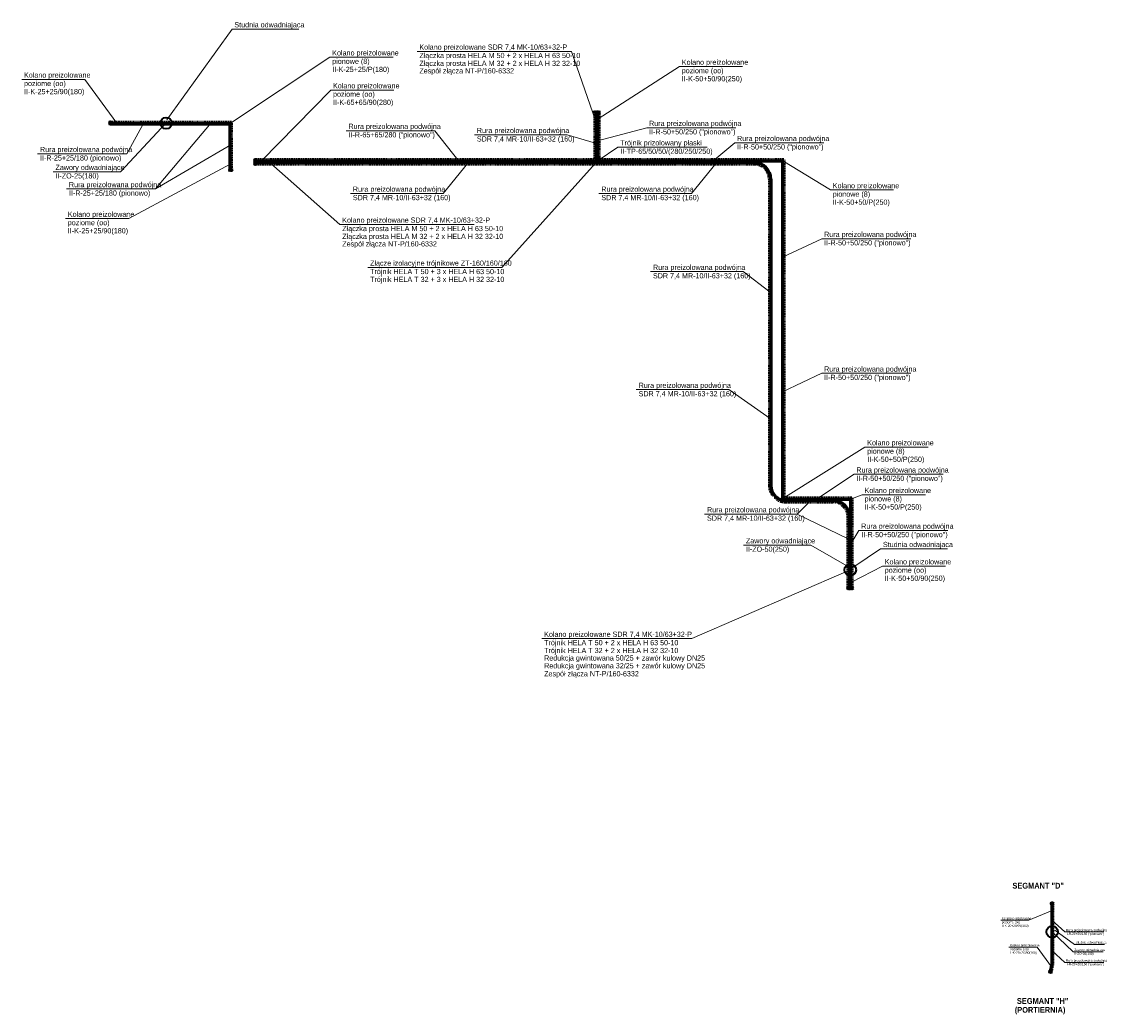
# Model space of a CAD drawing. Header units: millimetres. Extents: x -13172 to 86547, y 20 to 116183.
# Tile 20 of 52: x 43476 to 52841, y 33227 to 41794. Entities that reach past the tile are written whole.
import ezdxf

# ---------------------------------------------------------------- set-up
doc = ezdxf.new("R2010")
doc.units = ezdxf.units.MM
doc.header["$LTSCALE"] = 0.7
doc.linetypes.add('CIEPLA', pattern=[5.7625, 3.175, -2.5875])
for name, color, linetype, lineweight in [('____________co_rury_powrót', 5, 'CIEPLA', 60), ('____________co_rury_zasilanie', 1, 'Continuous', 60), ('____________co_urządzenia', 1, 'Continuous', 30), ('____________cw_rury', 1, 'CIEPLA', 60), ('____________cyrkulacja_rury', 156, 'cyrkulacja', 60), ('____________Tabelka', 7, 'Continuous', 60), ('ETYKIETY_POMIESZCZEN', 7, 'Continuous', 18), ('ETYKIETY_PRZEWODOW', 7, 'Continuous', 18)]:
    doc.layers.add(name, color=color, linetype=linetype, lineweight=lineweight)
doc.styles.add('arial', font='arial.ttf', dxfattribs={"width": 0.9})
doc.styles.add('Ariel', font='arialbd.ttf', dxfattribs={"width": 0.8})
doc.linetypes.add('cyrkulacja', pattern='A,3.18,-3,["S",Standard,S=2,R=90,X=1.3,Y=-0.8],-3', length=9.18)

msp = doc.modelspace()

# ---------------------------------------------------------------- hatches: boundary and pattern name
at = {"layer": '____________co_rury_powrót', "linetype": 'Continuous'}
for points in [[(44236.503, 40925.67, 1), (44244.503, 40925.67, 1)], [(48464.003, 41013.108, 1), (48456.003, 41013.108, 1)], [(45491.643, 40605.061, 1), (45491.643, 40597.061, 1)], [(45286.378, 40508.739, -1), (45286.378, 40516.739, -1)], [(50643.682, 36903.648, 1), (50651.682, 36903.648, 1)], [(52373.341, 34183.67, 1), (52381.341, 34183.67, 1)], [(52363.258, 33588.432, 1), (52363.258, 33596.432, 1)]]:
    msp.add_hatch(color=256, dxfattribs=at).paths.add_polyline_path(points)
at = {"layer": '____________co_rury_zasilanie', "linetype": 'Continuous'}
for points in [[(48452.003, 41013.106, 1), (48444.003, 41013.106, 1)], [(44236.503, 40913.67, 1), (44244.503, 40913.67, 1)], [(45491.645, 40593.061, 1), (45491.645, 40585.061, 1)], [(45274.378, 40508.739, -1), (45274.378, 40516.739, -1)], [(50631.682, 36903.648, 1), (50639.682, 36903.648, 1)], [(52365.341, 34183.67, 1), (52373.341, 34183.67, 1)], [(52355.419, 33590.028, 1), (52355.419, 33598.028, 1)]]:
    msp.add_hatch(color=256, dxfattribs=at).paths.add_polyline_path(points)
at = {"layer": '____________cw_rury', "linetype": 'Continuous'}
for points in [[(48428.003, 41013.106, 1), (48420.003, 41013.106, 1)], [(45491.645, 40569.061, 1), (45491.645, 40561.061, 1)], [(50607.682, 36903.648, 1), (50615.682, 36903.648, 1)]]:
    msp.add_hatch(color=256, dxfattribs=at).paths.add_polyline_path(points)
at = {"layer": '____________cyrkulacja_rury', "linetype": 'Continuous'}
for points in [[(48440.003, 41013.108, 1), (48432.003, 41013.108, 1)], [(45491.643, 40581.061, 1), (45491.643, 40573.061, 1)], [(50619.682, 36903.648, 1), (50627.682, 36903.648, 1)]]:
    msp.add_hatch(color=256, dxfattribs=at).paths.add_polyline_path(points)

# ---------------------------------------------------------------- linework, layer by layer
at = {"layer": '____________co_rury_powrót'}
for p, q in [((48460.003, 41012.586), (48460.003, 40601.061)), ((44240.3, 40925.67), (45286.378, 40925.67)), ((45286.378, 40512.258), (45286.378, 40925.67)), ((50056.269, 40601.061), (45491.254, 40601.061)), ((50056.269, 40601.061), (50056.269, 37685.823)), ((50056.269, 37685.823), (50647.682, 37685.823)), ((50647.682, 36902.67), (50647.682, 37685.823)), ((52377.341, 34183.162), (52377.341, 33661.589)), ((52377.341, 33661.589), (52363.583, 33594.028))]:
    msp.add_line(p, q, dxfattribs=at)
at = {"layer": '____________co_rury_powrót', "linetype": 'Continuous'}
for centre in [(44240.503, 40925.67), (48460.003, 41013.108), (45491.643, 40601.061), (45286.378, 40512.739), (50647.682, 36903.648), (52377.341, 34183.67), (52363.258, 33592.432)]:
    msp.add_circle(centre, 4, dxfattribs=at)
at = {"layer": '____________co_rury_zasilanie'}
for p, q in [((48448.003, 41011.764), (48448.003, 40589.061)), ((44240.439, 40913.67), (45274.378, 40913.67)), ((45274.378, 40512.258), (45274.378, 40913.67)), ((50044.269, 40589.061), (45489.503, 40589.061)), ((50044.269, 40589.061), (50044.269, 37673.823)), ((50044.269, 37673.823), (50635.682, 37673.823)), ((50635.682, 36902.67), (50635.682, 37673.823)), ((52369.341, 34183.352), (52369.341, 33662.395)), ((52369.341, 33662.395), (52355.419, 33594.028))]:
    msp.add_line(p, q, dxfattribs=at)
at = {"layer": '____________co_rury_zasilanie', "linetype": 'Continuous'}
for centre in [(48448.003, 41013.106), (44240.503, 40913.67), (45491.645, 40589.061), (45274.378, 40512.739), (50635.682, 36903.648), (52369.341, 34183.67), (52355.419, 33594.028)]:
    msp.add_circle(centre, 4, dxfattribs=at)
at = {"layer": '____________co_urządzenia', "color": 7, "lineweight": 40}
for centre in [(44723.195, 40918.213), (50630.438, 37062.642), (52373.368, 33939.185)]:
    msp.add_circle(centre, 50, dxfattribs=at)
at = {"layer": '____________cw_rury'}
for p, q in [((48424.003, 41011.764), (48424.003, 40565.061)), ((49801.823, 40565.061), (45489.503, 40565.061)), ((49931.823, 40435.061), (49931.823, 37791.823)), ((50073.823, 37649.823), (50481.682, 37649.823)), ((50611.682, 36902.67), (50611.682, 37519.823))]:
    msp.add_line(p, q, dxfattribs=at)
at = {"layer": '____________cw_rury', "linetype": 'Continuous'}
for centre in [(48424.003, 41013.106), (45491.645, 40565.061), (50611.682, 36903.648)]:
    msp.add_circle(centre, 4, dxfattribs=at)
at = {"layer": '____________cw_rury'}
for centre, radius, start, end in [((49801.823, 40435.061), 130, 0, 90), ((50073.823, 37791.823), 142, 180, 270), ((50481.682, 37519.823), 130, 0, 90)]:
    msp.add_arc(centre, radius, start, end, dxfattribs=at)
at = {"layer": '____________cyrkulacja_rury'}
for p, q in [((48436.003, 41012.586), (48436.003, 40577.061)), ((49801.823, 40577.061), (45491.254, 40577.061)), ((49943.823, 40435.061), (49943.823, 37791.823)), ((50073.823, 37661.823), (50481.682, 37661.823)), ((50623.682, 36902.67), (50623.682, 37519.823))]:
    msp.add_line(p, q, dxfattribs=at)
at = {"layer": '____________cyrkulacja_rury', "linetype": 'Continuous'}
for centre in [(48436.003, 41013.108), (45491.643, 40577.061), (50623.682, 36903.648)]:
    msp.add_circle(centre, 4, dxfattribs=at)
at = {"layer": '____________cyrkulacja_rury'}
for centre, radius, start, end in [((49801.823, 40435.061), 142, 0, 90), ((50073.823, 37791.823), 130, 180, 270), ((50481.682, 37519.823), 142, 0, 90)]:
    msp.add_arc(centre, radius, start, end, dxfattribs=at)
at = {"layer": '____________Tabelka', "lineweight": 0}
for p, q in [((44340.76, 40908.596), (44340.76, 40930.857)), ((44662.568, 40907.07), (44662.568, 40929.331)), ((44782.568, 40907.07), (44782.568, 40929.331)), ((45180.757, 40908.596), (45180.757, 40930.857)), ((45269.304, 40820.05), (45291.565, 40820.05)), ((48464.918, 40655.118), (48442.657, 40655.118)), ((45269.304, 40612.368), (45291.565, 40612.368)), ((45591.296, 40583.987), (45591.296, 40606.248)), ((45691.885, 40559.817), (45691.885, 40582.078)), ((46791.296, 40583.987), (46791.296, 40606.248)), ((47991.296, 40583.987), (47991.296, 40606.248)), ((48393.788, 40583.987), (48393.788, 40606.248)), ((48513.788, 40583.987), (48513.788, 40606.248)), ((49713.788, 40583.987), (49713.788, 40606.248)), ((49950.648, 40583.987), (49950.648, 40606.248)), ((50039.195, 40495.441), (50061.456, 40495.441)), ((50039.195, 39295.441), (50061.456, 39295.441)), ((50039.195, 38095.441), (50061.456, 38095.441)), ((50039.195, 37791.443), (50061.456, 37791.443)), ((50150.002, 37690.787), (50150.002, 37668.526)), ((50553.949, 37690.787), (50553.949, 37668.526)), ((50652.646, 37592.089), (50630.385, 37592.089)), ((50628.552, 37103.478), (50606.291, 37103.478)), ((50652.646, 37123.239), (50630.385, 37123.239)), ((50652.646, 37003.239), (50630.385, 37003.239)), ((52385.448, 33996.344), (52363.187, 33996.344)), ((52363.197, 34083.576), (52383.51, 34083.576)), ((52385.448, 33876.344), (52363.187, 33876.344)), ((52363.197, 33687.777), (52383.51, 33687.777))]:
    msp.add_line(p, q, dxfattribs=at)
at = {"layer": 'ETYKIETY_PRZEWODOW'}
for p, q in [((44730.209, 40946.82), (45292.155, 41730.199)), ((45292.155, 41730.199), (45868.983, 41730.199)), ((46889.214, 41537.568, -12.034), (48222.089, 41537.568, -12.034)), ((48429.879, 40941.999, -12.034), (48222.089, 41537.568, -12.034)), ((45277.826, 40917.306), (46136.89, 41487.58)), ((46136.89, 41487.58), (46682.864, 41487.58)), ((48454.416, 40955.003), (49154.996, 41406.949)), ((49154.996, 41406.949), (49700.97, 41406.949)), ((43475.684, 41296.102), (44021.658, 41296.102)), ((44298.473, 40918.739), (44021.658, 41296.102)), ((45547.499, 40594.023), (46143.759, 41203.722)), ((46143.759, 41203.722), (46689.733, 41203.722)), ((44722.467, 40920.94), (44328.284, 40498.83)), ((44531.085, 40920.951), (44382.692, 40653.552)), ((45112.929, 40920.736), (44632.347, 40350.432)), ((46277.009, 40853.228), (47042.185, 40853.228)), ((47249.037, 40589.061), (47042.185, 40853.228)), ((48442.033, 40913.106), (48466.798, 40913.106)), ((48448.003, 40766.214), (48872.643, 40879.004)), ((48872.643, 40879.004), (49642.004, 40879.004)), ((47385.807, 40817.67), (48185.191, 40817.67)), ((48431.5, 40745.791), (48185.191, 40817.67)), ((49442.506, 40589.061), (49632.492, 40748.768)), ((49632.492, 40748.768), (50401.852, 40748.768)), ((43613.332, 40653.552), (44382.692, 40653.552)), ((45280.259, 40730.505), (44632.347, 40350.432)), ((48452.869, 40597.082), (48624.151, 40711.348)), ((48624.151, 40711.348), (49393.511, 40711.348)), ((45281.407, 40566.859), (44399.7, 40094.914)), ((45626.264, 40571.028), (46223.25, 40044.17)), ((47327.115, 40571.916), (47114.472, 40311.215)), ((48430.16, 40573.13), (47622.494, 39672.986)), ((49472.269, 40571.916), (49259.626, 40311.215)), ((50048.271, 40592.379), (50458.582, 40341.412)), ((43746.486, 40498.83), (44328.284, 40498.83)), ((43862.986, 40350.432), (44632.347, 40350.432)), ((46315.088, 40311.215), (47114.472, 40311.215)), ((48460.243, 40311.215), (49259.626, 40311.215)), ((50458.582, 40341.412), (51004.556, 40341.412)), ((43853.726, 40094.914), (44399.7, 40094.914)), ((46223.25, 40044.17), (47382.104, 40044.17)), ((50044.269, 39761.451), (50384.329, 39921.158)), ((50384.329, 39921.158), (51153.689, 39921.158)), ((46463.64, 39672.986), (47622.494, 39672.986)), ((48906.08, 39636.623), (49705.463, 39636.623)), ((49937.177, 39459.185), (49705.463, 39636.623)), ((50044.269, 38599.396), (50384.329, 38759.103)), ((50384.329, 38759.103), (51153.689, 38759.103)), ((48782.179, 38618.34), (49581.563, 38618.34)), ((49937.592, 38368.827), (49581.563, 38618.34)), ((50049.017, 37679.918), (50756.443, 38122.529)), ((50756.443, 38122.529), (51302.417, 38122.529)), ((50339.975, 37673.823), (50662.388, 37888.261)), ((50662.388, 37888.261), (51431.748, 37888.261)), ((50277.753, 37649.823), (50172.122, 37544.596)), ((50640.171, 37677.097), (50733.287, 37711.131)), ((50733.287, 37711.131), (51279.26, 37711.131)), ((49372.739, 37544.596), (50172.122, 37544.596)), ((50618.679, 37326.438), (50172.122, 37544.596)), ((50635.682, 37288.246), (50704.401, 37402.708)), ((50704.401, 37402.708), (51473.761, 37402.708)), ((49708.434, 37276.629), (50290.232, 37276.629)), ((50641.641, 37075.977), (50290.232, 37276.629)), ((50659.925, 37089.347), (50891.795, 37244.889)), ((50891.795, 37244.889), (51468.624, 37244.889)), ((50641.963, 36956.097), (50907.493, 37095.748)), ((50907.493, 37095.748), (51453.467, 37095.748)), ((50617.197, 37056.886), (49262.215, 36469.952)), ((47966.45, 36469.952), (49262.215, 36469.952)), ((52373.244, 34123.282), (52171.829, 34038.502)), ((51929.174, 34038.502), (52171.829, 34038.502)), ((52369.341, 34039.908), (52483.127, 33937.423)), ((52369.341, 33942.416), (52556.13, 33766.812)), ((52396.465, 33953.255), (52566.74, 33830.783)), ((52483.127, 33937.423), (52820.76, 33937.423)), ((52566.74, 33830.783), (52825.317, 33830.783)), ((52000.295, 33805.991), (52242.95, 33805.991)), ((52369.025, 33637.052), (52242.95, 33805.991)), ((52369.341, 33777.838), (52483.127, 33675.353)), ((52556.13, 33766.812), (52814.707, 33766.812)), ((52483.127, 33675.353), (52820.76, 33675.353))]:
    msp.add_line(p, q, dxfattribs=at)

# ---------------------------------------------------------------- texts
at = {"layer": 'ETYKIETY_POMIESZCZEN', "color": 252, "style": 'Ariel', "width": 0.8}
for s, p in [('SEGMANT "D"', (52030.414, 34311.728)), ('SEGMANT "H"', (52068.941, 33317.055)), ('(PORTIERNIA)', (52050.705, 33240.463))]:
    msp.add_text(s, height=50, dxfattribs=at).set_placement(p)
at = {"layer": 'ETYKIETY_PRZEWODOW', "style": 'arial', "width": 0.9}
for s, height, p in [('Studnia odwadniajaca', 45, (45312.393, 41744.84)), ('Kolano preizolowane SDR 7,4 MK-10/63+32-P', 45, (46909.452, 41552.21, -12.034)), ('Kolano preizolowane', 45, (46157.128, 41502.222)), ('Złączka prosta HELA M 50 + 2 x HELA H 63 50-10', 45, (46909.452, 41479.652, -12.034)), ('pionowe (8)', 45, (46157.128, 41429.664)), ('II-K-25+25/P(180)', 45, (46157.128, 41359.637)), ('Złączka prosta HELA M 32 + 2 x HELA H 32 32-10', 45, (46909.452, 41411.959, -12.034)), ('Zespół złącza NT-P/160-6332', 45, (46909.452, 41347.44, -12.034)), ('poziome (oo)', 45, (49175.234, 41349.032)), ('Kolano preizolowane', 45, (49175.234, 41421.59)), ('Kolano preizolowane', 45, (43495.922, 41310.744)), ('II-K-50+50/90(250)', 45, (49175.234, 41279.006)), ('poziome (oo)', 45, (43495.922, 41238.186)), ('II-K-25+25/90(180)', 45, (43495.922, 41168.159)), ('Kolano preizolowane', 45, (46163.997, 41218.363)), ('poziome (oo)', 45, (46163.997, 41145.805)), ('II-K-65+65/90(280)', 45, (46163.997, 41075.778)), ('Rura preizolowana podwójna', 45, (48892.881, 40893.645)), ('Rura preizolowana podwójna', 45, (46297.247, 40867.869)), ('II-R-65+65/280 ("pionowo")', 45, (46297.247, 40795.311)), ('Rura preizolowana podwójna', 45, (47406.045, 40832.311)), ('II-R-50+50/250 ("pionowo")', 45, (48892.881, 40821.087)), ('SDR 7,4 MR-10/II-63+32 (160)', 45, (47406.045, 40759.753)), ('Trójnik prizolowany płaski', 45, (48644.389, 40725.99)), ('Rura preizolowana podwójna', 45, (49652.73, 40763.409)), ('II-R-50+50/250 ("pionowo")', 45, (49652.73, 40690.851)), ('Rura preizolowana podwójna', 45, (43633.57, 40668.194)), ('II-R-25+25/180 (pionowo)', 45, (43633.57, 40595.636)), ('II-TP-65/50/50/(280/250/250)', 45, (48644.389, 40653.432)), ('Zawory odwadniające', 45, (43766.724, 40513.472)), ('II-ZO-25(180)', 45, (43766.724, 40440.914)), ('Rura preizolowana podwójna', 45, (43883.225, 40365.073)), ('Rura preizolowana podwójna', 45, (46335.327, 40325.856)), ('Rura preizolowana podwójna', 45, (48480.481, 40325.856)), ('Kolano preizolowane', 45, (50478.821, 40356.053)), ('II-R-25+25/180 (pionowo)', 45, (43883.225, 40292.515)), ('SDR 7,4 MR-10/II-63+32 (160)', 45, (46335.327, 40253.298)), ('SDR 7,4 MR-10/II-63+32 (160)', 45, (48480.481, 40253.298)), ('pionowe (8)', 45, (50478.821, 40283.495)), ('II-K-50+50/P(250)', 45, (50478.821, 40213.469)), ('poziome (oo)', 45, (43873.964, 40036.997)), ('Kolano preizolowane', 45, (43873.964, 40109.555)), ('Kolano preizolowane SDR 7,4 MK-10/63+32-P', 45, (46243.488, 40058.811)), ('II-K-25+25/90(180)', 45, (43873.964, 39966.97)), ('Złączka prosta HELA M 50 + 2 x HELA H 63 50-10', 45, (46243.488, 39986.253)), ('Złączka prosta HELA M 32 + 2 x HELA H 32 32-10', 45, (46243.488, 39918.56)), ('Zespół złącza NT-P/160-6332', 45, (46243.488, 39854.041)), ('Rura preizolowana podwójna', 45, (50404.567, 39935.799)), ('II-R-50+50/250 ("pionowo")', 45, (50404.567, 39863.241)), ('Złącze izolacyjne trójnikowe ZT-160/160/160', 45, (46483.878, 39687.627)), ('Trójnik HELA T 50 + 3 x HELA H 63 50-10', 45, (46483.878, 39615.069)), ('SDR 7,4 MR-10/II-63+32 (160)', 45, (48926.318, 39578.706)), ('Rura preizolowana podwójna', 45, (48926.318, 39651.264)), ('Trójnik HELA T 32 + 3 x HELA H 32 32-10', 45, (46483.878, 39547.377)), ('Rura preizolowana podwójna', 45, (50404.567, 38773.744)), ('Rura preizolowana podwójna', 45, (48802.417, 38632.981)), ('II-R-50+50/250 ("pionowo")', 45, (50404.567, 38701.186)), ('SDR 7,4 MR-10/II-63+32 (160)', 45, (48802.417, 38560.423)), ('Kolano preizolowane', 45, (50776.681, 38137.17)), ('pionowe (8)', 45, (50776.681, 38064.612)), ('II-K-50+50/P(250)', 45, (50776.681, 37994.586)), ('Rura preizolowana podwójna', 45, (50682.626, 37902.903)), ('II-R-50+50/250 ("pionowo")', 45, (50682.626, 37830.345)), ('Kolano preizolowane', 45, (50753.525, 37725.772)), ('pionowe (8)', 45, (50753.525, 37653.214)), ('Rura preizolowana podwójna', 45, (49392.977, 37559.237)), ('II-K-50+50/P(250)', 45, (50753.525, 37583.187)), ('SDR 7,4 MR-10/II-63+32 (160)', 45, (49392.977, 37486.679)), ('Rura preizolowana podwójna', 45, (50724.639, 37417.349)), ('II-R-50+50/250 ("pionowo")', 45, (50724.639, 37344.791)), ('Zawory odwadniające', 45, (49728.672, 37291.271)), ('Studnia odwadniajaca', 45, (50912.033, 37259.53)), ('II-ZO-50(250)', 45, (49728.672, 37218.713)), ('poziome (oo)', 45, (50927.731, 37037.832)), ('Kolano preizolowane', 45, (50927.731, 37110.39)), ('II-K-50+50/90(250)', 45, (50927.731, 36967.805)), ('Kolano preizolowane SDR 7,4 MK-10/63+32-P', 45, (47986.688, 36484.593)), ('Trójnik HELA T 50 + 2 x HELA H 63 50-10', 45, (47986.688, 36412.035)), ('Trójnik HELA T 32 + 2 x HELA H 32 32-10', 45, (47986.688, 36344.342)), ('Redukcja gwintowana 50/25 + zawór kulowy DN25', 45, (47986.688, 36279.823)), ('Redukcja gwintowana 32/25 + zawór kulowy DN25', 45, (47986.688, 36212.481)), ('Zespół złącza NT-P/160-6332', 45, (47986.688, 36143.694)), ('poziome (oo)', 20, (51938.168, 34012.761)), ('Kolano preizolowane', 20, (51938.168, 34045.009)), ('II-K-20+20/90(160)', 20, (51938.168, 33981.638)), ('Rura preizolowana podwójna', 20, (52492.008, 33943.849)), ('II-R-20+20/160 ("pionowo")', 20, (52492.008, 33912.007)), ('Kolano preizolowane', 20, (52009.289, 33812.498)), ('Studnia odwadniająca', 20, (52575.735, 33837.29)), ('poziome (oo)', 20, (52009.289, 33780.25)), ('II-K-20+20/90(160)', 20, (52009.289, 33749.127)), ('Zawory odwadniające', 20, (52565.125, 33773.319)), ('II-ZO-20(160)', 20, (52565.125, 33741.071)), ('Rura preizolowana podwójna', 20, (52492.008, 33681.779)), ('II-R-20+20/160 ("pionowo")', 20, (52492.008, 33649.937))]:
    msp.add_text(s, height=height, dxfattribs=at).set_placement(p)

doc.saveas('drawing.dxf')
